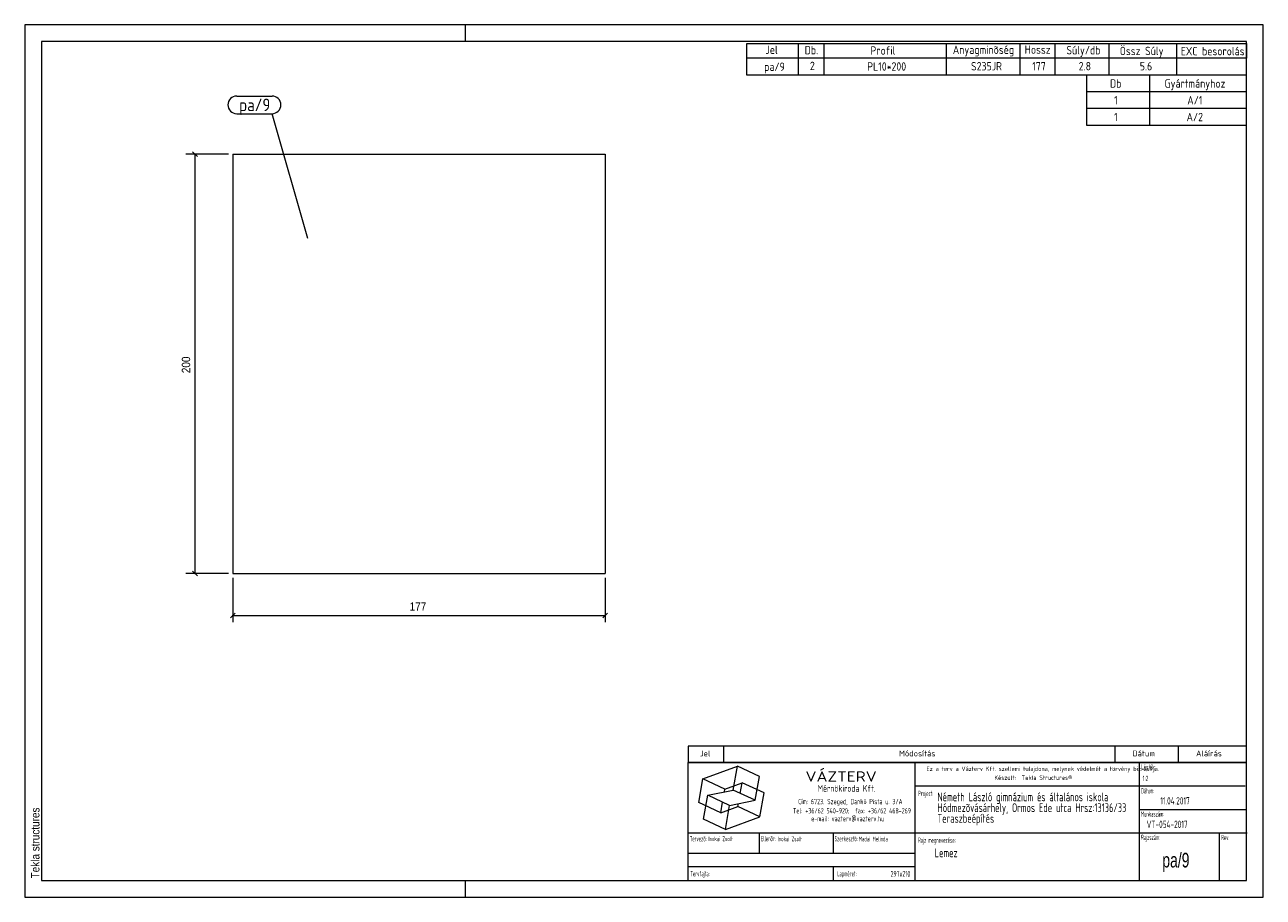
# Model space of a CAD drawing. Header units: millimetres. Extents: x 1 to 296, y 1 to 209.
import ezdxf

# ---------------------------------------------------------------- set-up
doc = ezdxf.new("R2010")
doc.units = ezdxf.units.MM
doc.linetypes.add('XKITLINE00', pattern=[0])
for name, color, linetype, lineweight in [('Bemassung', 1, 'Continuous', 0), ('Teil', 7, 'Continuous', 0), ('Text', 5, 'Continuous', 0), ('Ueberschrift', 7, 'Continuous', 0), ('Zeichnungsrahmen', 3, 'Continuous', 0)]:
    doc.layers.add(name, color=color, linetype=linetype, lineweight=lineweight)
doc.styles.add('ARIAL', font='ARIAL.TTF')
doc.styles.add('ISOCPEUR', font='ISOCPEUR.TTF')
doc.styles.add('ISOCPEUR_BOLD', font='ARIAL.TTF')
doc.styles.add('ISOCPUER', font='ARIAL.TTF')

msp = doc.modelspace()

# ---------------------------------------------------------------- linework, layer by layer
at = {"layer": 'Bemassung', "linetype": 'XKITLINE00', "lineweight": 0}
for p, q in [((49.55, 178.17), (39.4, 178.17)), ((40.98, 178.73), (42.12, 177.6)), ((41.55, 78.17), (41.55, 178.17)), ((49.55, 78.17), (39.4, 78.17)), ((40.98, 78.73), (42.12, 77.6)), ((50.55, 77.17), (50.55, 66.57)), ((139.26, 77.17), (139.26, 66.57)), ((51.12, 68.73), (49.98, 67.6)), ((50.55, 68.17), (139.26, 68.17)), ((139.83, 68.73), (138.7, 67.6))]:
    msp.add_line(p, q, dxfattribs=at)
at = {"layer": 'Bemassung'}
for p in [(41.55, 178.17), (41.55, 78.17), (50.55, 68.17), (139.26, 68.17)]:
    msp.add_point(p, dxfattribs=at)
at = {"layer": 'Teil', "linetype": 'XKITLINE00', "lineweight": 0}
for p, q in [((50.55, 178.17), (50.55, 78.17)), ((50.55, 178.17), (139.26, 178.17)), ((139.26, 178.17), (139.26, 78.17)), ((50.55, 78.17), (139.26, 78.17))]:
    msp.add_line(p, q, dxfattribs=at)
at = {"layer": 'Text', "linetype": 'XKITLINE00', "lineweight": 0}
for p, q in [((51.48, 192), (59.9, 192)), ((51.48, 187.8), (59.9, 187.8)), ((68.44, 158.02), (59.9, 187.8))]:
    msp.add_line(p, q, dxfattribs=at)
for centre, start, end in [((51.48, 189.9), 90, 270), ((59.9, 189.9), 270, 90)]:
    msp.add_arc(centre, 2.1, start, end, dxfattribs=at)
at = {"layer": 'Ueberschrift', "linetype": 'XKITLINE00', "lineweight": 0}
for p, q in [((173, 204.54), (292, 204.54)), ((173, 201.04), (173, 204.54)), ((185.3, 201.04), (185.3, 204.54)), ((191.44, 201.04), (191.44, 204.54)), ((220.54, 201.04), (220.54, 204.54)), ((238.09, 201.05), (238.09, 204.55)), ((246.43, 201.04), (246.43, 204.54)), ((259.28, 201.04), (259.28, 204.54)), ((275.4, 201.02), (275.4, 204.52)), ((292, 204.54), (292, 201.04)), ((292, 201.04), (173, 201.04)), ((173, 197), (173, 201)), ((185.3, 197), (185.3, 201)), ((191.44, 197), (191.44, 201)), ((220.54, 197), (220.54, 201)), ((238.09, 197), (238.09, 201)), ((246.43, 197), (246.43, 201)), ((259.28, 197), (259.28, 201)), ((275.41, 197), (275.41, 201)), ((292, 197), (173, 197)), ((254, 193), (254, 197)), ((269, 193), (269, 197)), ((292, 193), (254, 193)), ((254, 189), (254, 193)), ((269, 189), (269, 193)), ((292, 189), (254, 189)), ((254, 185), (254, 189)), ((269, 185), (269, 189)), ((292, 185), (254, 185)), ((159, 37.07), (292, 37.07)), ((159, 37), (159, 33.14)), ((167.4, 37), (167.4, 33.14)), ((260.64, 37.07), (260.64, 33.21)), ((275.76, 37.07), (275.76, 33.21)), ((159, 33.22), (292, 33.22)), ((159, 33.14), (292, 33.14)), ((159, 5), (159, 33.14)), ((213.11, 5), (213.11, 33.14)), ((266.49, 5), (266.49, 33.14)), ((162.55, 29.24), (170.77, 32.23)), ((169.77, 26.55), (170.77, 32.23)), ((176, 29.79), (170.77, 32.23)), ((175, 24.11), (176, 29.79)), ((161.54, 23.55), (162.55, 29.24)), ((167.78, 26.8), (162.55, 29.24)), ((167.66, 26.12), (167.78, 26.8)), ((167.78, 26.8), (171.89, 28.3)), ((171.44, 25.76), (171.89, 28.3)), ((177.12, 25.86), (171.89, 28.3)), ((213.11, 27.54), (291.69, 27.54)), ((162.67, 19.62), (163.67, 25.3)), ((163.67, 25.3), (169.77, 26.55)), ((168.9, 22.86), (163.67, 25.3)), ((166.78, 21.11), (167.22, 23.65)), ((168.9, 22.86), (175, 24.11)), ((175, 24.11), (169.77, 26.55)), ((176.12, 20.17), (177.12, 25.86)), ((166.78, 21.11), (161.54, 23.55)), ((166.78, 21.11), (170.89, 22.61)), ((167.9, 17.18), (168.9, 22.86)), ((170.89, 22.61), (171.01, 23.29)), ((176.12, 20.17), (170.89, 22.61)), ((266.49, 21.94), (292, 21.94)), ((167.9, 17.18), (162.67, 19.62)), ((167.9, 17.18), (176.12, 20.17)), ((159, 16.34), (292.21, 16.34)), ((175.99, 11.48), (175.99, 16.39)), ((193.55, 16.39), (193.55, 11.49)), ((285.52, 16.28), (285.52, 5)), ((159.07, 11.49), (213.14, 11.49)), ((159.04, 8.34), (213.11, 8.34)), ((193.55, 8.31), (193.55, 5.13))]:
    msp.add_line(p, q, dxfattribs=at)
at = {"layer": 'Zeichnungsrahmen', "linetype": 'XKITLINE00', "lineweight": 0}
for p, q in [((296, 209), (1, 209)), ((1, 209), (1, 1)), ((106, 205), (106, 209)), ((296, 1), (296, 209)), ((292, 205), (5, 205)), ((5, 205), (5, 5)), ((292, 5), (292, 205)), ((5, 5), (292, 5)), ((106, 1), (106, 5)), ((1, 1), (296, 1))]:
    msp.add_line(p, q, dxfattribs=at)

# ---------------------------------------------------------------- texts
at = {"layer": 'Bemassung', "style": 'ISOCPUER', "width": 0.85}
msp.add_text('200', height=2, rotation=90.0002, dxfattribs=at).set_placement((40.4, 125.94))
msp.add_text('177', height=2, dxfattribs=at).set_placement((92.68, 69.32))
at = {"layer": 'Text', "style": 'ISOCPEUR', "width": 0.85}
msp.add_text('pa/9', height=3, dxfattribs=at).set_placement((52.08, 188.4))
at = {"layer": 'Ueberschrift'}
for s, height, style, width, p in [('Jel', 2, 'ISOCPEUR', 0.85, (177.44, 202.04)), ('Db.', 2, 'ISOCPEUR', 0.85, (186.78, 201.95)), ('Profil', 2, 'ISOCPEUR', 0.85, (202.44, 201.86)), ('Anyagminõség', 2, 'ISOCPEUR', 0.85, (222.06, 202.04)), ('Hossz', 2, 'ISOCPEUR', 0.85, (239.18, 202.08)), ('Súly/db', 2, 'ISOCPEUR', 0.85, (249.11, 201.94)), ('Össz Súly', 2, 'ISOCPEUR', 0.85, (261.83, 201.76)), ('EXC besorolás', 2, 'ISOCPEUR', 0.85, (276.36, 201.71)), ('pa/9', 2, 'ISOCPEUR', 0.85, (177.11, 198)), ('2', 2, 'ISOCPEUR', 0.85, (188.02, 198.19)), ('PL10*200', 2, 'ISOCPEUR', 0.85, (201.66, 198.05)), ('S235JR', 2, 'ISOCPEUR', 0.85, (226.39, 198.11)), ('177', 2, 'ISOCPEUR', 0.85, (240.97, 198.11)), ('2.8', 2, 'ISOCPEUR', 0.85, (252.04, 198.12)), ('5.6', 2, 'ISOCPEUR', 0.85, (266.59, 198.12)), ('Db', 2, 'ISOCPEUR', 0.85, (259.5, 194)), ('Gyártmányhoz', 2, 'ISOCPEUR', 0.85, (272.5, 194)), ('1', 2, 'ISOCPEUR', 0.85, (260.48, 190)), ('A/1', 2, 'ISOCPEUR', 0.85, (277.91, 190)), ('1', 2, 'ISOCPEUR', 0.85, (260.48, 186)), ('A/2', 2, 'ISOCPEUR', 0.85, (277.74, 186)), ('Jel', 1.4, 'ISOCPEUR', 0.85, (161.84, 34.58)), ('Módosítás', 1.4, 'ISOCPEUR', 0.85, (209.25, 34.58)), ('Dátum', 1.4, 'ISOCPEUR', 0.85, (264.86, 34.58)), ('Aláírás', 1.4, 'ISOCPEUR', 0.85, (280, 34.58)), ('Lépték:', 1.26, 'ISOCPEUR', 0.51, (266.96, 31.43)), ('VÁZTERV', 2.45, 'ISOCPEUR', 1.19, (186.96, 28.56)), ('Ez a terv a Vázterv Kft. szellemi tulajdona, melynek védelmét a törvény biztosítja.', 1.05, 'ISOCPEUR', 0.838832, (215.8, 31.11)), ('Készült:  Tekla Structures®', 1.05, 'ISOCPEUR', 0.838832, (231.96, 28.98)), ('1:2', 1.26, 'ISOCPEUR', 0.595, (267.27, 28.7)), ('Mérnökiroda Kft.', 1.61, 'ISOCPEUR', 0.68, (189.86, 26.15)), ('Dátum:', 1.26, 'ISOCPEUR', 0.51, (266.91, 25.76)), ('Cím: 6723. Szeged, Dankó Pista u. 3/A', 1.26, 'ISOCPEUR', 0.68, (185.24, 23.18)), ('Project:', 1.26, 'ISOCPEUR', 0.51, (213.81, 25.12)), ('Németh László gimnázium és általános iskola', 2.1, 'ISOCPEUR', 0.595, (218.39, 23.87)), ('Hódmezõvásárhely, Ormos Ede utca Hrsz:13136/33', 2.1, 'ISOCPEUR', 0.595, (218.4, 21.31)), ('11.04.2017', 1.75, 'ISOCPEUR', 0.595, (271.48, 23.11)), ('Tel: +36/62 540-920;  fax: +36/62 468-269', 1.26, 'ISOCPEUR', 0.68, (183.98, 20.99)), ('Teraszbeépítés', 2.1, 'ISOCPEUR', 0.595, (218.4, 18.75)), ('Munkaszám:', 1.26, 'ISOCPEUR', 0.51, (266.87, 20.23)), ('e-mail: vazterv@vazterv.hu', 1.26, 'ISOCPEUR', 0.68, (188.32, 19.12)), ('VT-054-2017', 1.75, 'ISOCPEUR', 0.595, (268.23, 17.51)), ('Tervezõ:', 1.26, 'ISOCPEUR', 0.51, (159.4, 14.32)), ('Inokai Zsolt', 1.12, 'ISOCPEUR', 0.595, (163.85, 14.37)), ('Ellenõr:', 1.26, 'ISOCPEUR', 0.51, (176.35, 14.35)), ('Inokai Zsolt', 1.12, 'ISOCPEUR', 0.595, (180.32, 14.35)), ('Szerkesztõ:', 1.26, 'ISOCPEUR', 0.51, (193.9, 14.32)), ('Madai Melinda', 1.12, 'ISOCPEUR', 0.595, (199.65, 14.33)), ('Rajz megnevezése:', 1.26, 'ISOCPEUR', 0.51, (213.8, 13.98)), ('Rajzszám:', 1.26, 'ISOCPEUR', 0.51, (266.92, 14.65)), ('Rev:', 1.26, 'ISOCPEUR', 0.51, (285.98, 14.62)), ('Lemez', 2.1, 'ISOCPEUR', 0.595, (217.73, 10.54)), ('pa/9', 3.5, 'ISOCPEUR_BOLD', 0.68, (271.96, 8.1)), ('Tervfajta:', 1.26, 'ISOCPEUR', 0.51, (159.53, 5.99)), ('Lapméret:', 1.26, 'ISOCPEUR', 0.51, (194.51, 5.99)), ('297x210', 1.4, 'ISOCPEUR', 0.595, (207.25, 5.89))]:
    msp.add_text(s, height=height, dxfattribs=dict(at, style=style, width=width)).set_placement(p)
at = {"layer": 'Zeichnungsrahmen', "style": 'ARIAL', "width": 0.85}
msp.add_text('Tekla structures', height=2, rotation=90, dxfattribs=at).set_placement((4.5, 5.5))

doc.saveas('drawing.dxf')
